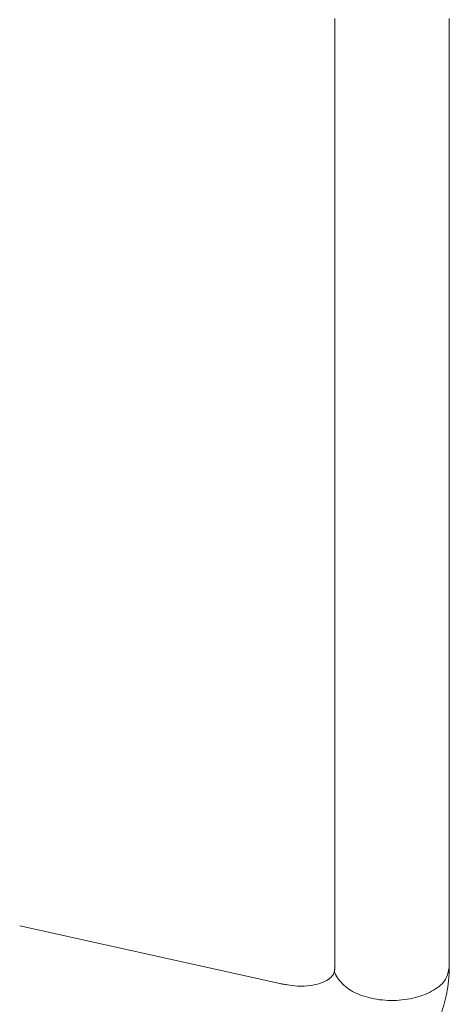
# Model space of a CAD drawing. Header units: millimetres. Extents: x 63 to 559, y 25 to 389.
# Tile 42 of 88: x 148.46 to 155.49, y 301.97 to 318.08. Entities that reach past the tile are written whole.
import ezdxf

# ---------------------------------------------------------------- set-up
doc = ezdxf.new("R2010")
doc.units = ezdxf.units.MM

msp = doc.modelspace()

# ---------------------------------------------------------------- linework, layer by layer
at = {"color": 7, "linetype": 'Continuous', "lineweight": 15}
for p, q in [((153.619, 318.104), (153.619, 302.559)), ((155.494, 302.559), (155.494, 318.104)), ((152.717, 302.31), (148.46, 303.255))]:
    msp.add_line(p, q, dxfattribs=at)
for points, knots in [([(152.31, 300.48), (152.554, 300.44), (153.012, 300.367), (153.627, 300.433), (154.093, 300.569), (154.453, 300.746), (154.787, 300.98), (155.119, 301.331), (155.359, 301.757), (155.457, 302.147), (155.482, 302.368), (155.492, 302.493), (155.493, 302.549), (155.494, 302.573)], [0, 0, 0, 0, 0.156996, 0.295373, 0.407888, 0.490473, 0.574179, 0.689659, 0.832404, 0.917185, 0.964433, 0.984753, 1, 1, 1, 1]), ([(153.619, 302.576), (153.62, 302.551), (153.621, 302.508), (153.58, 302.432), (153.522, 302.382), (153.462, 302.345), (153.364, 302.306), (153.211, 302.273), (153.038, 302.262), (152.871, 302.284), (152.779, 302.299), (152.736, 302.306), (152.722, 302.309), (152.717, 302.31)], [0, 0, 0, 0, 0.171163, 0.302839, 0.409623, 0.48385, 0.570057, 0.686506, 0.827842, 0.923413, 0.969453, 0.987447, 1, 1, 1, 1]), ([(155.49, 302.575), (155.479, 302.508), (155.457, 302.371), (155.252, 302.192), (154.948, 302.067), (154.581, 302.019), (154.212, 302.056), (153.891, 302.172), (153.687, 302.348), (153.598, 302.496), (153.622, 302.569), (153.623, 302.574)], [0, 0, 0, 0, 0.11696, 0.24196, 0.36696, 0.49196, 0.61696, 0.74196, 0.86696, 0.99196, 1, 1, 1, 1])]:
    msp.add_open_spline(points, degree=3, knots=knots, dxfattribs=at)

doc.saveas('drawing.dxf')
